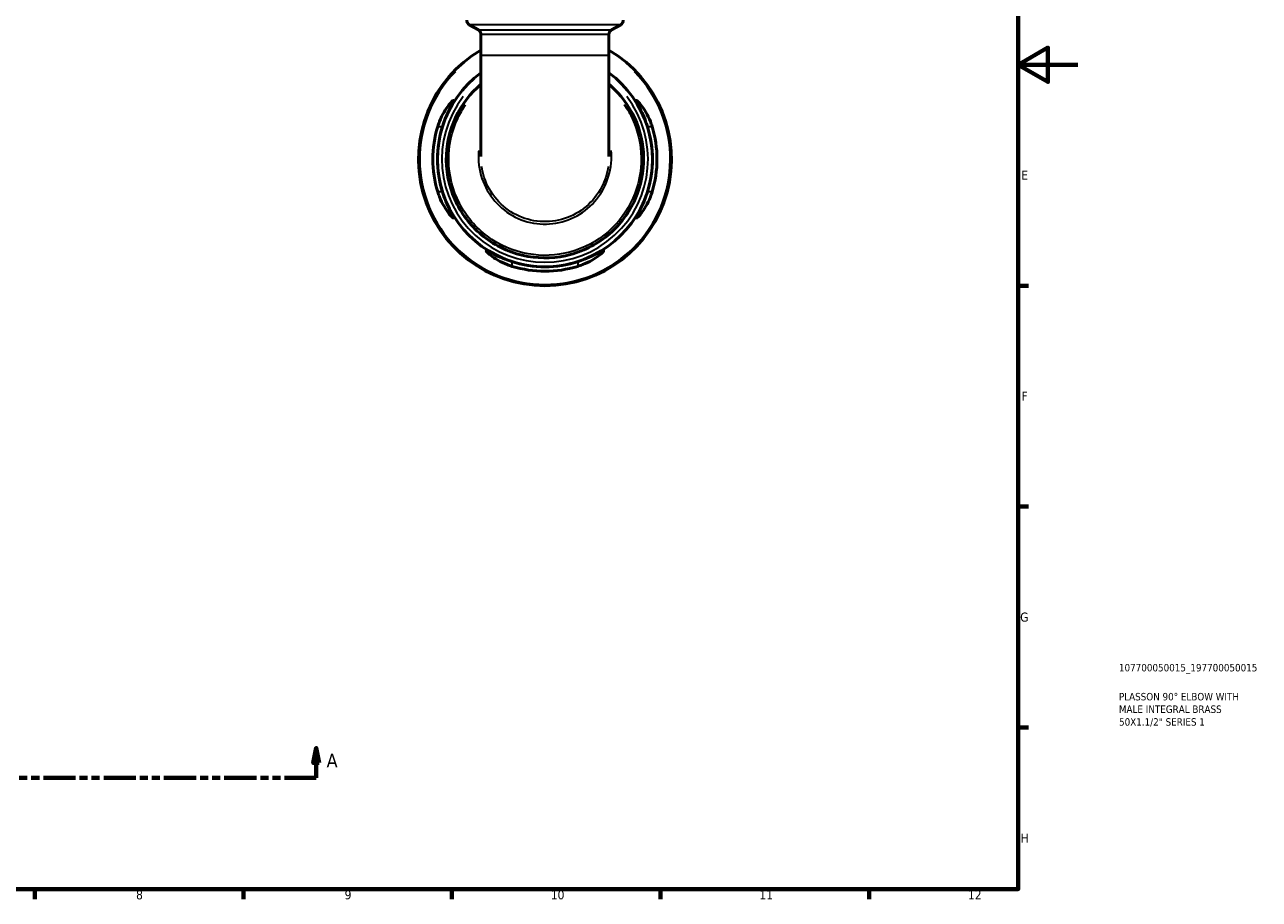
# Model space of a CAD drawing. Header units: millimetres. Extents: x 0 to 902, y -209 to 612.
# Tile 4 of 5: x 487 to 902, y 17 to 310. Entities that reach past the tile are written whole.
import ezdxf

# ---------------------------------------------------------------- set-up
doc = ezdxf.new("R2010")
doc.units = ezdxf.units.MM
doc.linetypes.add('DOUBLE_DASH_CHAIN', pattern=[1.2403, 0.6614, -0.0827, 0.1654, -0.0827, 0.1654, -0.0827])
for name, color, linetype, lineweight in [('Border (ANSI)', 7, 'Continuous', 70), ('Section Line (ANSI)', 7, 'DOUBLE_DASH_CHAIN', 70), ('Title (ISO)', 7, 'Continuous', 50), ('Visible (ANSI)', 7, 'Continuous', 50), ('Visible Narrow (ANSI)', 7, 'Continuous', 35)]:
    doc.layers.add(name, color=color, linetype=linetype, lineweight=lineweight)
doc.styles.add('Label Text (ANSI)', font='tahoma.ttf')
doc.styles.add('Note Text (ANSI)', font='tahoma.ttf')
doc.styles.add('Note Text (ISO)', font='tahoma.ttf')

# ---------------------------------------------------------------- blocks, each defined once
blk = doc.blocks.new('Borders Default Border')
at = {"layer": 'Border (ANSI)'}
for p, q in [((821, 222.75), (824.45, 222.75)), ((821, 148.5), (824.45, 148.5)), ((821, 74.25), (824.45, 74.25)), ((490.58, 20), (490.58, 16.55)), ((560.67, 20), (560.67, 16.55)), ((630.75, 20), (630.75, 16.55)), ((700.83, 20), (700.83, 16.55)), ((770.92, 20), (770.92, 16.55))]:
    blk.add_line(p, q, dxfattribs=at)
at = {"layer": 'Border (ANSI)', "flags": 128}
for points in [[(20, 20), (20, 574), (821, 574), (821, 20), (20, 20)], [(841, 297), (821, 297), (831, 302.77), (831, 291.23), (821, 297)]]:
    blk.add_lwpolyline(points, dxfattribs=at)
at = {"layer": 'Border (ANSI)', "attachment_point": 7, "style": 'Note Text (ANSI)'}
for s, insert, char_height in [('E', (822.05, 258.35), 3.05), ('F', (822.14, 184.1), 3.05), ('G', (821.66, 109.79), 3.05), ('H', (821.81, 35.6), 3.05), ('8', (524.63, 16.48), 3.05), ('9', (594.7, 16.49), 3.05), ('10', (663.96, 16.49), 3.048), ('11', (734.04, 16.55), 3.048), ('12', (804.13, 16.55), 3.048)]:
    blk.add_mtext(s, dxfattribs=dict(at, insert=insert, char_height=char_height))
blk = doc.blocks.new('Title Blocks ISO')
at = {"layer": 'Title (ISO)', "color": 232, "true_color": 0xca0064, "style": 'Note Text (ISO)'}
for tag, p in [('PART_NUMBER_001', (33.84, 73.14)), ('DESCRIPTION_001', (33.84, 63.4)), ('DESCRIPTION_002', (33.84, 59.19)), ('DESCRIPTION_003', (33.88, 54.91))]:
    blk.add_attdef(tag, p, '', height=2.5, dxfattribs=at)
blk = doc.blocks.new('2dTransSection0')
at = {"layer": 'Section Line (ANSI)', "linetype": 'Continuous'}
for p, q in [((290.94, 67.4), (289.94, 62.4)), ((290.94, 62.4), (290.94, 67.4)), ((291.94, 62.4), (290.94, 67.4)), ((585.17, 67.4), (584.17, 62.4)), ((585.17, 62.4), (585.17, 67.4)), ((586.17, 62.4), (585.17, 67.4)), ((289.94, 62.4), (291.94, 62.4)), ((290.94, 57.4), (290.94, 62.4)), ((584.17, 62.4), (586.17, 62.4)), ((585.17, 57.4), (585.17, 62.4)), ((290.94, 57.4), (301.6, 57.4)), ((574.51, 57.4), (585.17, 57.4))]:
    blk.add_line(p, q, dxfattribs=at)
at = {"layer": 'Section Line (ANSI)', "linetype": 'DOUBLE_DASH_CHAIN', "ltscale": 16.330755}
blk.add_line((290.94, 57.4), (585.17, 57.4), dxfattribs=at)
at = {"layer": 'Section Line (ANSI)', "linetype": 'Continuous', "flags": 128}
for points in [[(291.94, 62.4), (290.94, 67.4), (289.94, 62.4), (291.94, 62.4)], [(586.17, 62.4), (585.17, 67.4), (584.17, 62.4), (586.17, 62.4)]]:
    blk.add_lwpolyline(points, dxfattribs=at)
at = {"layer": 'Section Line (ANSI)'}
for points in [[(291.94, 62.4), (290.94, 67.4), (289.94, 62.4), (291.94, 62.4)], [(586.17, 62.4), (585.17, 67.4), (584.17, 62.4), (586.17, 62.4)]]:
    blk.add_solid(points, dxfattribs=at)
at = {"layer": 'Section Line (ANSI)', "char_height": 4.57, "attachment_point": 7, "style": 'Label Text (ANSI)'}
for insert in [(283.58, 60.9), (588.64, 60.9)]:
    blk.add_mtext('A', dxfattribs=dict(at, insert=insert))

msp = doc.modelspace()

# ---------------------------------------------------------------- linework, layer by layer
at = {"layer": 'Visible (ANSI)'}
for p, q in [((639.638, 308.672), (636.558, 310.451)), ((640.488, 307.2), (640.488, 300.239)), ((683.511, 307.2), (683.511, 300.239)), ((684.361, 308.672), (687.441, 310.451)), ((640.488, 300.239), (640.488, 266.155)), ((683.511, 266.155), (683.511, 300.239))]:
    msp.add_line(p, q, dxfattribs=at)
for centre, radius, start, end in [((637.408, 311.923), 1.7, 180, 240), ((686.591, 311.923), 1.7, 300, 0), ((638.788, 307.2), 1.7, 0, 60), ((685.211, 307.2), 1.7, 120, 180), ((661.999, 265.241), 42.5, 120.40768, 59.59232), ((661.999, 265.241), 36.125, 126.54614, 53.45386), ((661.999, 265.241), 37.64, 163.00756, 196.99244), ((661.999, 265.241), 36.133, 162.27612, 197.72388), ((661.999, 265.241), 36.133, 342.27612, 17.72388), ((661.999, 265.241), 37.64, 343.00756, 16.99244), ((661.999, 265.241), 36.133, 252.27612, 287.72388), ((661.999, 265.241), 37.64, 253.00756, 286.99244)]:
    msp.add_arc(centre, radius, start, end, dxfattribs=at)
for points, knots in [([(640.488, 290.464), (636.904, 287.404), (633.98, 283.573), (629.879, 274.82), (628.801, 269.861), (628.903, 259.755), (630.177, 254.619), (634.832, 245.598), (638.144, 241.686), (646.278, 235.604), (651.14, 233.498), (660.989, 231.755), (665.944, 231.972), (675.446, 234.532), (679.968, 236.939), (687.395, 243.391), (690.342, 247.378), (694.257, 256.21), (695.234, 261.045), (695.058, 270.393), (694.032, 274.904), (690.24, 283.198), (687.455, 286.966), (683.856, 290.166), (683.684, 290.316), (683.51, 290.464)], [-7.147823, -7.147823, -7.147823, -7.147823, -6.7213081, -6.7213081, -6.2731411, -6.2731411, -5.8067861, -5.8067861, -5.3544748, -5.3544748, -4.8876304, -4.8876304, -4.4492728, -4.4492728, -3.9971305, -3.9971305, -3.5589184, -3.5589184, -3.1228606, -3.1228606, -2.7127782, -2.7127782, -2.2976062, -2.2976062, -2.2769633, -2.2769633, -2.2769633, -2.2769633]), ([(626.003, 276.241), (626.173, 276.8), (626.366, 277.352), (627.024, 279.042), (627.549, 280.115), (628.638, 282.009), (629.205, 282.835), (630.158, 284.054), (630.559, 284.49), (631.051, 284.926), (631.193, 285.011), (631.317, 284.966), (631.306, 284.85), (631.137, 284.388), (630.948, 284.002), (630.362, 282.846), (629.923, 281.997), (628.999, 280.024), (628.513, 278.887), (627.902, 277.211), (627.737, 276.728), (627.581, 276.241)], [-3.1190111, -3.1190111, -3.1190111, -3.1190111, -2.9425218, -2.9425218, -2.5658323, -2.5658323, -2.1866341, -2.1866341, -1.8519842, -1.8519842, -1.611527, -1.611527, -1.3870833, -1.3870833, -1.11061, -1.11061, -0.7372166, -0.7372166, -0.3497412, -0.3497412, -0.1958212, -0.1958212, -0.1958212, -0.1958212]), ([(696.417, 276.241), (696.269, 276.706), (696.111, 277.169), (695.528, 278.776), (695.065, 279.872), (694.149, 281.85), (693.696, 282.73), (693.084, 283.934), (692.883, 284.339), (692.697, 284.827), (692.68, 284.953), (692.789, 285.016), (692.92, 284.944), (693.371, 284.557), (693.734, 284.172), (694.686, 282.989), (695.312, 282.095), (696.455, 280.104), (696.98, 279.03), (697.636, 277.343), (697.826, 276.795), (697.996, 276.241)], [-3.0744805, -3.0744805, -3.0744805, -3.0744805, -2.9275472, -2.9275472, -2.5564656, -2.5564656, -2.1770295, -2.1770295, -1.8962541, -1.8962541, -1.6711798, -1.6711798, -1.4362173, -1.4362173, -1.1221314, -1.1221314, -0.7060755, -0.7060755, -0.3297742, -0.3297742, -0.1550611, -0.1550611, -0.1550611, -0.1550611]), ([(627.581, 254.241), (627.73, 253.776), (627.888, 253.314), (628.471, 251.706), (628.933, 250.611), (629.849, 248.632), (630.302, 247.752), (630.914, 246.548), (631.115, 246.144), (631.301, 245.656), (631.319, 245.53), (631.21, 245.466), (631.078, 245.538), (630.627, 245.925), (630.265, 246.31), (629.312, 247.493), (628.687, 248.388), (627.543, 250.379), (627.019, 251.453), (626.362, 253.14), (626.172, 253.687), (626.003, 254.241)], [-3.0744805, -3.0744805, -3.0744805, -3.0744805, -2.9275472, -2.9275472, -2.5564656, -2.5564656, -2.1770295, -2.1770295, -1.8962541, -1.8962541, -1.6711798, -1.6711798, -1.4362173, -1.4362173, -1.1221314, -1.1221314, -0.7060755, -0.7060755, -0.3297742, -0.3297742, -0.1550611, -0.1550611, -0.1550611, -0.1550611]), ([(697.996, 254.241), (697.825, 253.683), (697.633, 253.131), (696.974, 251.441), (696.449, 250.368), (695.36, 248.473), (694.793, 247.648), (693.84, 246.429), (693.44, 245.993), (692.948, 245.557), (692.805, 245.472), (692.681, 245.517), (692.692, 245.633), (692.861, 246.095), (693.051, 246.481), (693.636, 247.636), (694.076, 248.485), (694.999, 250.459), (695.485, 251.596), (696.096, 253.271), (696.262, 253.755), (696.417, 254.241)], [-3.1190111, -3.1190111, -3.1190111, -3.1190111, -2.9425218, -2.9425218, -2.5658323, -2.5658323, -2.1866341, -2.1866341, -1.8519842, -1.8519842, -1.611527, -1.611527, -1.3870833, -1.3870833, -1.11061, -1.11061, -0.7372166, -0.7372166, -0.3497412, -0.3497412, -0.1958212, -0.1958212, -0.1958212, -0.1958212]), ([(650.999, 229.245), (650.441, 229.416), (649.888, 229.608), (648.198, 230.266), (647.126, 230.791), (645.231, 231.88), (644.406, 232.447), (643.187, 233.4), (642.75, 233.801), (642.315, 234.293), (642.23, 234.435), (642.275, 234.559), (642.391, 234.548), (642.853, 234.379), (643.239, 234.19), (644.394, 233.604), (645.243, 233.165), (647.217, 232.241), (648.354, 231.755), (650.029, 231.144), (650.513, 230.979), (650.999, 230.823)], [-3.1190111, -3.1190111, -3.1190111, -3.1190111, -2.9425218, -2.9425218, -2.5658323, -2.5658323, -2.1866341, -2.1866341, -1.8519842, -1.8519842, -1.611527, -1.611527, -1.3870833, -1.3870833, -1.11061, -1.11061, -0.7372166, -0.7372166, -0.3497412, -0.3497412, -0.1958212, -0.1958212, -0.1958212, -0.1958212]), ([(672.999, 230.823), (673.464, 230.972), (673.927, 231.13), (675.534, 231.713), (676.63, 232.175), (678.608, 233.091), (679.488, 233.545), (680.692, 234.156), (681.097, 234.357), (681.585, 234.543), (681.71, 234.561), (681.774, 234.452), (681.702, 234.32), (681.315, 233.869), (680.93, 233.507), (679.747, 232.554), (678.853, 231.929), (676.862, 230.786), (675.788, 230.261), (674.101, 229.604), (673.553, 229.414), (672.999, 229.245)], [-3.0744805, -3.0744805, -3.0744805, -3.0744805, -2.9275472, -2.9275472, -2.5564656, -2.5564656, -2.1770295, -2.1770295, -1.8962541, -1.8962541, -1.6711798, -1.6711798, -1.4362173, -1.4362173, -1.1221314, -1.1221314, -0.7060755, -0.7060755, -0.3297742, -0.3297742, -0.1550611, -0.1550611, -0.1550611, -0.1550611])]:
    msp.add_open_spline(points, degree=3, knots=knots, dxfattribs=at)
at = {"layer": 'Visible Narrow (ANSI)'}
for p, q in [((687.128, 310.451), (636.871, 310.451)), ((639.913, 308.672), (684.085, 308.672)), ((683.246, 307.2), (640.753, 307.2)), ((640.753, 300.239), (683.246, 300.239)), ((626.082, 276.241), (627.502, 276.241)), ((696.496, 276.241), (697.917, 276.241)), ((627.502, 254.241), (626.082, 254.241)), ((697.917, 254.241), (696.496, 254.241)), ((650.999, 229.324), (650.999, 230.744)), ((672.999, 230.744), (672.999, 229.324))]:
    msp.add_line(p, q, dxfattribs=at)
for radius, start, end in [(42.073, 135.67437, 44.32563), (34.638, 142.55305, 37.44695)]:
    msp.add_arc((661.999, 265.241), radius, start, end, dxfattribs=at)
for points, knots in [([(688.655, 283.576), (689.714, 282.03), (690.64, 280.393), (693.246, 274.664), (694.241, 270.264), (694.4, 261.148), (693.444, 256.437), (689.621, 247.831), (686.748, 243.947), (679.508, 237.662), (675.101, 235.318), (665.843, 232.825), (661.015, 232.613), (651.419, 234.312), (646.681, 236.362), (638.753, 242.286), (635.524, 246.096), (630.981, 254.885), (629.734, 259.891), (629.623, 269.744), (630.667, 274.582), (633.458, 280.569), (634.341, 282.113), (635.344, 283.575)], [2.5390266, 2.5390266, 2.5390266, 2.5390266, 2.7127782, 2.7127782, 3.1228606, 3.1228606, 3.5589184, 3.5589184, 3.9971305, 3.9971305, 4.4492728, 4.4492728, 4.8876304, 4.8876304, 5.3544748, 5.3544748, 5.8067861, 5.8067861, 6.2731411, 6.2731411, 6.7213081, 6.7213081, 6.8857604, 6.8857604, 6.8857604, 6.8857604]), ([(639.757, 268.212), (639.747, 268.098), (639.738, 267.983), (639.501, 264.817), (639.874, 261.72), (641.772, 256.004), (643.26, 253.376), (647.101, 248.936), (649.438, 247.111), (654.611, 244.507), (657.441, 243.719), (663.182, 243.281), (666.091, 243.628), (671.568, 245.403), (674.133, 246.833), (678.553, 250.574), (680.4, 252.89), (683.11, 258.09), (683.955, 260.981), (684.366, 265.349), (684.367, 266.786), (684.24, 268.211)], [-1.6460439, -1.6460439, -1.6460439, -1.6460439, -1.6309094, -1.6309094, -1.2277689, -1.2277689, -0.8373667, -0.8373667, -0.4539885, -0.4539885, -0.0740514, -0.0740514, 0.3048605, 0.3048605, 0.6847805, 0.6847805, 1.0679614, 1.0679614, 1.4574689, 1.4574689, 1.6460303, 1.6460303, 1.6460303, 1.6460303]), ([(683.253, 262.749), (682.886, 260.348), (682.127, 258.009), (679.711, 253.373), (677.933, 251.142), (673.678, 247.54), (671.208, 246.163), (665.937, 244.454), (663.137, 244.12), (657.612, 244.542), (654.889, 245.301), (649.909, 247.808), (647.66, 249.565), (643.961, 253.841), (642.527, 256.373), (641.23, 260.277), (640.936, 261.505), (640.747, 262.749)], [-1.3996268, -1.3996268, -1.3996268, -1.3996268, -1.0679614, -1.0679614, -0.6847805, -0.6847805, -0.3048605, -0.3048605, 0.0740514, 0.0740514, 0.4539885, 0.4539885, 0.8373667, 0.8373667, 1.2277689, 1.2277689, 1.3996321, 1.3996321, 1.3996321, 1.3996321])]:
    msp.add_open_spline(points, degree=3, knots=knots, dxfattribs=at)

# ---------------------------------------------------------------- block references
msp.add_blockref('Borders Default Border', (0, 0))
msp.add_blockref('Title Blocks ISO', (821, 20)).add_auto_attribs({'PART_NUMBER_001': '107700050015_197700050015', 'DESCRIPTION_001': 'PLASSON 90° ELBOW WITH', 'DESCRIPTION_002': 'MALE INTEGRAL BRASS', 'DESCRIPTION_003': '50X1.1/2" SERIES 1'})
at = {"layer": 'Section Line (ANSI)'}
msp.add_blockref('2dTransSection0', (0, 0), dxfattribs=at)

doc.saveas('drawing.dxf')
